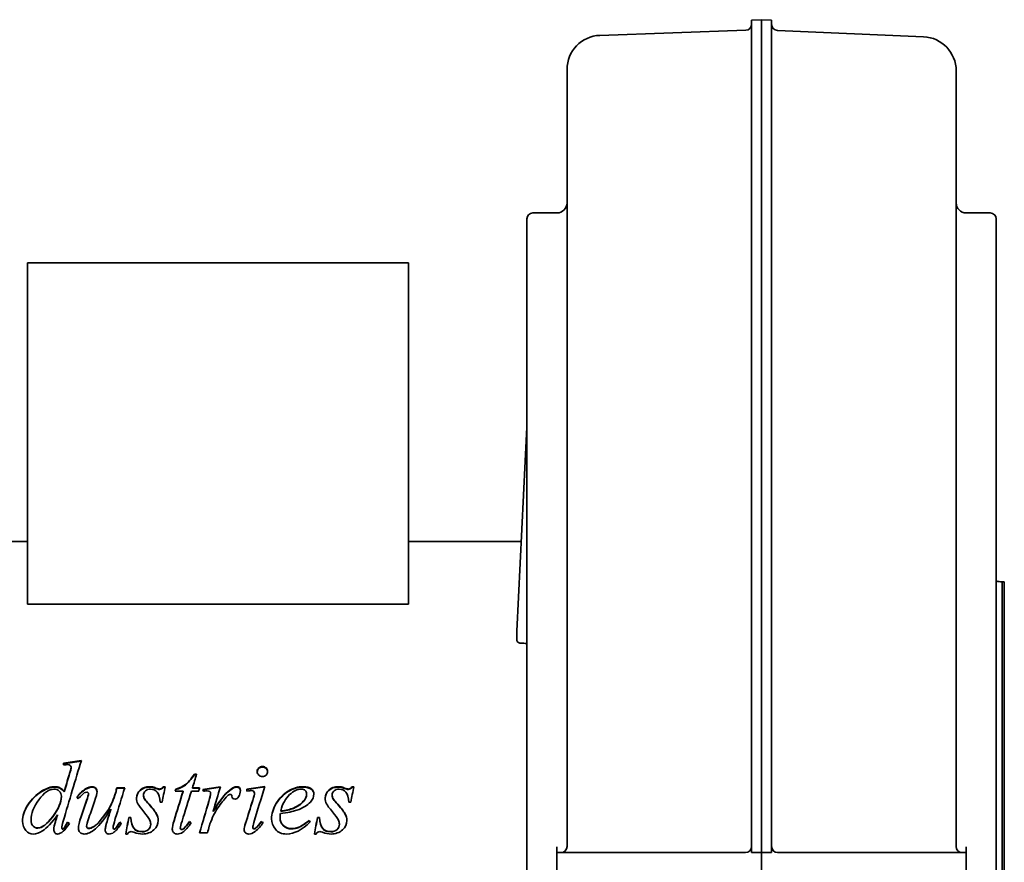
# Model space of a CAD drawing. Header units: millimetres. Extents: x 433 to 1247, y 119 to 1069.
# Tile 5 of 5: x 742 to 1233, y 649 to 1069. Entities that reach past the tile are written whole.
import ezdxf

# ---------------------------------------------------------------- set-up
doc = ezdxf.new("R2010")
doc.units = ezdxf.units.MM
doc.header["$LTSCALE"] = 4
doc.layers.add('Krawędzie widoczne(ISO)', color=7, linetype='Continuous', lineweight=35, true_color=0x262659)

msp = doc.modelspace()

# ---------------------------------------------------------------- linework, layer by layer
at = {"layer": 'Krawędzie widoczne(ISO)'}
for p, q in [((1107, 1069), (1112, 1069.18)), ((1107, 1069), (1107, 1068.64)), ((1107, 1068.64), (1107, 933.85)), ((1112, 1069.18), (1112, 1068.81)), ((1117, 1069), (1112, 1069.18)), ((1112, 1068.81), (1112, 933.96)), ((1117, 1068.64), (1117, 1069)), ((1117, 933.85), (1117, 1068.64)), ((1031.4, 1061.36), (1104.1, 1063.9)), ((1192.74, 1060.65), (1119.87, 1063.84)), ((1015, 1044.04), (1015, 1044.38)), ((1015, 917.29), (1015, 1044.04)), ((1209, 1043.67), (1209, 1043.34)), ((1209, 1043.34), (1209, 916.82)), ((1010, 972.82), (998, 972.82)), ((1226, 972.82), (1214, 972.82)), ((995, 969.82), (995, 366.17)), ((1229, 969.82), (1229, 366.17)), ((746, 947.92), (746, 777.68)), ((936, 947.92), (746, 947.92)), ((936, 947.92), (936, 777.68)), ((1107, 933.85), (1107, 653.82)), ((1112, 933.96), (1112, 653.82)), ((1117, 653.82), (1117, 933.85)), ((1015, 656.82), (1015, 917.29)), ((1209, 916.82), (1209, 656.82)), ((995, 866.05), (989.97, 764.29)), ((433, 808.89), (746, 808.89)), ((936, 808.89), (992.17, 808.89)), ((1231.9, 508.82), (1231.9, 788.82)), ((1232, 788.72), (1231.9, 788.82)), ((1232, 508.82), (1232, 788.82)), ((1232, 788.82), (1233, 788.82)), ((1233, 788.82), (1233, 508.82)), ((746, 777.68), (936, 777.68)), ((764.03, 698.45), (764.03, 697.56)), ((767.77, 696.14), (767.77, 696.44)), ((829.22, 692.93), (830.37, 692.93)), ((829.22, 692.66), (829.22, 692.93)), ((829.22, 692.66), (830.28, 692.66)), ((753.27, 684.35), (753.27, 684.57)), ((764.34, 684.1), (764.34, 684.32)), ((775.04, 685.4), (775.04, 685.63)), ((776.44, 683.01), (776.44, 683.23)), ((790.02, 683.82), (790.02, 684.04)), ((790.62, 686.13), (794.54, 686.13)), ((790.62, 685.89), (790.62, 686.13)), ((790.62, 685.89), (794.46, 685.89)), ((803.89, 682.32), (803.89, 682.53)), ((808.41, 686.36), (808.41, 686.6)), ((813.72, 686.71), (814.7, 686.71)), ((813.72, 686.47), (813.72, 686.71)), ((813.72, 686.47), (814.65, 686.47)), ((823.62, 684.51), (819.67, 684.51)), ((819.93, 685.29), (819.93, 685.52)), ((823.62, 684.29), (823.62, 684.51)), ((831.42, 684.51), (827.76, 684.51)), ((828.28, 686.13), (831.85, 686.13)), ((828.28, 685.89), (828.28, 686.13)), ((828.28, 685.89), (831.79, 685.89)), ((837.29, 683.24), (837.29, 683.45)), ((855.33, 685.46), (855.33, 684.48)), ((859.19, 683.29), (859.19, 683.51)), ((885.15, 682.88), (885.15, 683.09)), ((897.94, 682.32), (897.94, 682.53)), ((902.45, 686.36), (902.45, 686.6)), ((907.77, 686.71), (908.74, 686.71)), ((907.77, 686.47), (907.77, 686.71)), ((907.77, 686.47), (908.7, 686.47)), ((762.94, 681.68), (762.94, 681.89)), ((805.89, 678.62), (805.89, 678.8)), ((813.12, 678.97), (812.18, 678.97)), ((858.36, 679.82), (858.36, 680.01)), ((899.94, 678.62), (899.94, 678.8)), ((907.17, 678.97), (906.23, 678.97)), ((760.97, 672.45), (760.97, 672.6)), ((787.59, 675.34), (787.59, 675.51)), ((838.6, 674.25), (838.6, 674.41)), ((872.26, 674.45), (872.26, 674.61)), ((747.81, 669.95), (747.81, 670.08)), ((766.03, 668.82), (766.03, 668.95)), ((792.02, 668.96), (792.02, 669.09)), ((796.57, 671.41), (797.51, 671.41)), ((796.57, 671.27), (796.57, 671.41)), ((796.57, 671.27), (797.51, 671.27)), ((797.51, 671.27), (797.51, 671.41)), ((807.46, 667.95), (807.46, 668.07)), ((826.82, 669.25), (826.82, 669.37)), ((862.59, 669.25), (862.59, 669.37)), ((871.94, 671.1), (871.94, 671.24)), ((886.47, 669.72), (886.47, 669.86)), ((890.62, 671.41), (891.56, 671.41)), ((890.62, 671.27), (890.62, 671.41)), ((890.62, 671.27), (891.56, 671.27)), ((891.56, 671.27), (891.56, 671.41)), ((901.51, 667.95), (901.51, 668.07)), ((763.11, 666.14), (763.11, 666.25)), ((764.08, 665.8), (764.08, 665.91)), ((775.49, 666.93), (775.49, 667.05)), ((788.76, 666.31), (788.76, 666.42)), ((795.94, 663.09), (794.99, 663.09)), ((822.22, 666.11), (822.22, 666.22)), ((824.36, 666.11), (824.36, 666.22)), ((835.8, 663.69), (831.85, 663.69)), ((858.33, 666.51), (858.33, 666.62)), ((859.93, 666), (859.93, 666.11)), ((889.99, 663.09), (889.04, 663.09)), ((1010, 656.75), (1010, 653.82)), ((1010, 653.82), (1031.23, 653.82)), ((1010, 643.82), (1010, 653.82)), ((1104, 653.82), (1031.23, 653.82)), ((1112, 653.82), (1107, 653.82)), ((1112, 653.82), (1117, 653.82)), ((1112, 653.82), (1112, 643.82)), ((1192.77, 653.82), (1120, 653.82)), ((1192.77, 653.82), (1214, 653.82)), ((1214, 653.82), (1214, 656.75)), ((1214, 653.82), (1214, 643.82))]:
    msp.add_line(p, q, dxfattribs=at)
for centre, radius, start, end in [((1104, 1066.9), 3, 272, 0), ((1120, 1066.83), 3, 180, 267.5), ((1032, 1044.38), 17, 92, 180), ((1192, 1043.67), 17, 0, 87.5), ((1010, 977.82), 5, 270, 0), ((1214, 977.82), 5, 180, 270), ((998, 969.82), 3, 90, 180), ((1226, 969.82), 3, 0, 90), ((1232, 798.82), 10, 252.5424, 269.427), ((1012, 656.82), 3, 270, 0), ((1104, 656.82), 3, 270, 0), ((1120, 656.82), 3, 180, 270), ((1212, 656.82), 3, 180, 270)]:
    msp.add_arc(centre, radius, start, end, dxfattribs=at)
for centre, major_axis, ratio, start_param, end_param in [((984.38, 648.89), (-3.95, -160), 0.024678, 2.337007, 2.376601), ((927.2, 648.89), (1829.92, -113.22), 0.061779, 1.537561, 1.539311)]:
    msp.add_ellipse(centre, major_axis=major_axis, ratio=ratio, start_param=start_param, end_param=end_param, dxfattribs=at)
for points in [[(989.97, 764.29), (989.97, 764.27), (989.97, 764.26), (989.97, 764.24)], [(772.89, 699.81), (769.88, 689.98), (766.87, 679.83), (763.85, 669.54)], [(764.03, 698.45), (766.98, 698.91), (769.94, 699.36), (772.89, 699.81)], [(764.03, 698.14), (766.95, 698.59), (769.87, 699.03), (772.79, 699.48)], [(766, 697.72), (765.6, 697.72), (764.94, 697.66), (764.03, 697.56)], [(767.37, 697.31), (767.03, 697.58), (766.57, 697.72), (766, 697.72)], [(767.77, 696.44), (767.77, 696.78), (767.64, 697.07), (767.37, 697.31)], [(764.34, 684.32), (765.16, 687.1), (765.98, 689.86), (766.8, 692.6)], [(764.34, 684.1), (765.16, 686.86), (765.98, 689.6), (766.8, 692.33)], [(766.8, 692.6), (767.07, 693.52), (767.29, 694.25), (767.46, 694.8)], [(766.8, 692.33), (767.07, 693.24), (767.29, 693.97), (767.46, 694.51)], [(767.46, 694.8), (767.67, 695.45), (767.77, 696), (767.77, 696.44)], [(767.46, 694.51), (767.67, 695.16), (767.77, 695.71), (767.77, 696.14)], [(830.37, 692.93), (829.67, 690.68), (828.97, 688.41), (828.28, 686.13)], [(753.27, 684.57), (755.56, 686), (757.67, 686.71), (759.59, 686.71)], [(753.27, 684.35), (755.56, 685.77), (757.67, 686.47), (759.59, 686.47)], [(770.57, 681.33), (771.99, 683.29), (773.47, 684.72), (775.04, 685.63)], [(770.67, 681.26), (772.05, 683.14), (773.51, 684.51), (775.04, 685.4)], [(775.04, 685.63), (776.24, 686.35), (777.34, 686.71), (778.35, 686.71)], [(775.04, 685.4), (776.24, 686.12), (777.34, 686.47), (778.35, 686.47)], [(775.46, 679.73), (776.11, 681.6), (776.44, 682.76), (776.44, 683.23)], [(775.46, 679.54), (776.11, 681.4), (776.44, 682.55), (776.44, 683.01)], [(780.7, 684.21), (780.7, 683.29), (780.3, 681.69), (779.5, 679.36)], [(794.54, 686.13), (792.96, 681.07), (791.39, 675.95), (789.82, 670.79)], [(790.02, 684.04), (790.22, 684.74), (790.42, 685.43), (790.62, 686.13)], [(790.02, 683.82), (790.22, 684.51), (790.42, 685.2), (790.62, 685.89)], [(806.89, 686.71), (807.44, 686.71), (807.95, 686.67), (808.41, 686.6)], [(806.89, 686.47), (807.44, 686.47), (807.95, 686.44), (808.41, 686.36)], [(811.87, 685.54), (812.61, 685.54), (813.23, 685.93), (813.72, 686.71)], [(811.87, 685.31), (812.61, 685.31), (813.23, 685.7), (813.72, 686.47)], [(814.7, 686.71), (814.17, 684.15), (813.65, 681.56), (813.12, 678.97)], [(819.1, 669.83), (820.61, 674.76), (822.11, 679.66), (823.62, 684.51)], [(819.1, 669.7), (820.61, 674.6), (822.11, 679.47), (823.62, 684.29)], [(819.67, 684.51), (819.76, 684.85), (819.84, 685.18), (819.93, 685.52)], [(819.73, 684.51), (819.8, 684.77), (819.86, 685.03), (819.93, 685.29)], [(827.76, 684.51), (826.2, 679.58), (824.64, 674.59), (823.07, 669.57)], [(831.85, 686.13), (831.71, 685.59), (831.57, 685.05), (831.42, 684.51)], [(833.37, 685.32), (836.31, 685.78), (839.26, 686.25), (842.2, 686.71)], [(833.71, 684.4), (833.6, 684.71), (833.48, 685.01), (833.37, 685.32)], [(833.45, 685.11), (836.34, 685.56), (839.24, 686.01), (842.13, 686.46)], [(835.6, 684.62), (835.26, 684.62), (834.63, 684.55), (833.71, 684.4)], [(836.91, 684.23), (836.57, 684.49), (836.13, 684.62), (835.6, 684.62)], [(836.46, 679.56), (837.01, 681.39), (837.29, 682.69), (837.29, 683.45)], [(836.46, 679.37), (837.01, 681.19), (837.29, 682.48), (837.29, 683.24)], [(837.29, 683.45), (837.29, 683.77), (837.16, 684.03), (836.91, 684.23)], [(842.2, 686.71), (841, 682.65), (839.8, 678.54), (838.6, 674.41)], [(838.6, 674.41), (841.65, 679.49), (844.41, 683.01), (846.87, 685.01)], [(838.6, 674.25), (841.65, 679.3), (844.41, 682.8), (846.87, 684.79)], [(846.41, 682.67), (845.95, 682.43), (845.27, 681.77), (844.38, 680.68)], [(847.24, 682.87), (846.93, 682.87), (846.66, 682.8), (846.41, 682.67)], [(846.87, 685.01), (848.28, 686.15), (849.42, 686.71), (850.3, 686.71)], [(846.87, 684.79), (848.28, 685.91), (849.42, 686.47), (850.3, 686.47)], [(847.72, 682.67), (847.59, 682.8), (847.43, 682.87), (847.24, 682.87)], [(847.95, 682.03), (847.91, 682.34), (847.84, 682.56), (847.72, 682.67)], [(852.16, 684.79), (852.16, 683.7), (851.86, 682.64), (851.27, 681.64)], [(855.33, 685.46), (858.33, 685.92), (861.33, 686.39), (864.34, 686.85)], [(855.33, 685.23), (858.31, 685.69), (861.28, 686.14), (864.26, 686.6)], [(857.67, 684.76), (857.29, 684.76), (856.51, 684.67), (855.33, 684.48)], [(858.36, 680.01), (858.91, 681.86), (859.19, 683.02), (859.19, 683.51)], [(858.36, 679.82), (858.91, 681.66), (859.19, 682.81), (859.19, 683.29)], [(864.34, 686.85), (862.52, 680.91), (860.7, 674.9), (858.88, 668.83)], [(888.81, 683.06), (888.81, 681.66), (888.23, 680.33), (887.07, 679.06)], [(900.94, 686.71), (901.49, 686.71), (902, 686.67), (902.45, 686.6)], [(900.94, 686.47), (901.49, 686.47), (902, 686.44), (902.45, 686.36)], [(905.91, 685.54), (906.66, 685.54), (907.28, 685.93), (907.77, 686.71)], [(905.91, 685.31), (906.66, 685.31), (907.28, 685.7), (907.77, 686.47)], [(908.74, 686.71), (908.22, 684.15), (907.7, 681.56), (907.17, 678.97)], [(771.38, 680.77), (771.11, 680.95), (770.84, 681.14), (770.57, 681.33)], [(772.78, 671.87), (773.67, 674.5), (774.57, 677.12), (775.46, 679.73)], [(772.78, 671.72), (773.67, 674.34), (774.57, 676.94), (775.46, 679.54)], [(779.5, 679.36), (778.55, 676.67), (777.61, 673.96), (776.67, 671.24)], [(831.85, 663.69), (833.39, 669.01), (834.92, 674.31), (836.46, 679.56)], [(831.88, 663.69), (833.41, 668.95), (834.93, 674.18), (836.46, 679.37)], [(844.38, 680.68), (842.95, 679.04), (841.39, 676.89), (839.72, 674.24)], [(851.27, 681.64), (850.87, 680.87), (850.28, 680.49), (849.5, 680.49)], [(854.76, 668.47), (855.96, 672.33), (857.16, 676.19), (858.36, 680.01)], [(854.76, 668.34), (855.96, 672.19), (857.16, 676.02), (858.36, 679.82)], [(887.07, 679.06), (885.54, 677.39), (883.3, 676.04), (880.35, 675)], [(760.97, 672.6), (758.22, 668.77), (755.71, 666.11), (753.45, 664.63)], [(759.97, 669.37), (760.3, 670.45), (760.63, 671.53), (760.97, 672.6)], [(785.16, 667.42), (785.44, 668.59), (786.25, 671.3), (787.59, 675.51)], [(785.16, 667.3), (785.44, 668.47), (786.25, 671.16), (787.59, 675.34)], [(839.72, 674.24), (838.99, 673.11), (838.37, 671.84), (837.86, 670.42)], [(872.09, 673.37), (871.99, 672.52), (871.94, 671.81), (871.94, 671.24)], [(880.35, 675), (878.39, 674.31), (875.63, 673.76), (872.09, 673.37)], [(872.26, 674.61), (874.87, 674.89), (876.99, 675.38), (878.63, 676.07)], [(872.26, 674.45), (874.87, 674.73), (876.99, 675.21), (878.63, 675.9)], [(759.19, 665.45), (759.19, 666.42), (759.45, 667.73), (759.97, 669.37)], [(759.19, 665.4), (759.2, 666.36), (759.46, 667.64), (759.97, 669.25)], [(759.97, 669.25), (760.3, 670.32), (760.63, 671.39), (760.97, 672.45)], [(763.85, 669.54), (763.36, 667.86), (763.11, 666.76), (763.11, 666.25)], [(764.08, 665.91), (764.46, 666.29), (765.11, 667.3), (766.03, 668.95)], [(764.08, 665.8), (764.46, 666.18), (765.11, 667.19), (766.03, 668.82)], [(766.03, 668.95), (766.32, 668.77), (766.62, 668.59), (766.91, 668.41)], [(766.03, 668.82), (766.31, 668.65), (766.58, 668.49), (766.86, 668.32)], [(771.4, 665.97), (771.4, 667.25), (771.86, 669.23), (772.78, 671.87)], [(771.4, 665.92), (771.42, 667.2), (771.88, 669.14), (772.78, 671.72)], [(776.67, 671.24), (775.88, 669.04), (775.49, 667.63), (775.49, 667.05)], [(789.82, 670.79), (789.11, 668.49), (788.76, 667.03), (788.76, 666.42)], [(792.79, 668.49), (791.61, 666.41), (790.39, 664.9), (789.13, 663.97)], [(792.02, 669.09), (792.28, 668.89), (792.54, 668.69), (792.79, 668.49)], [(792.02, 668.96), (792.26, 668.78), (792.5, 668.59), (792.74, 668.41)], [(794.99, 663.09), (795.52, 665.87), (796.04, 668.65), (796.57, 671.41)], [(795.01, 663.09), (795.53, 665.83), (796.05, 668.55), (796.57, 671.27)], [(807.46, 668.07), (807.46, 668.75), (807.33, 669.37), (807.06, 669.94)], [(818.21, 665.6), (818.21, 666.53), (818.51, 667.94), (819.1, 669.83)], [(818.21, 665.55), (818.23, 666.47), (818.52, 667.85), (819.1, 669.7)], [(823.07, 669.57), (822.5, 667.85), (822.22, 666.73), (822.22, 666.22)], [(827.68, 668.75), (826.19, 666.48), (824.77, 664.89), (823.42, 664)], [(824.36, 666.22), (824.72, 666.56), (825.54, 667.62), (826.82, 669.37)], [(824.36, 666.11), (824.72, 666.45), (825.54, 667.5), (826.82, 669.25)], [(826.82, 669.37), (827.11, 669.17), (827.39, 668.96), (827.68, 668.75)], [(826.82, 669.25), (827.09, 669.05), (827.36, 668.86), (827.62, 668.67)], [(837.86, 670.42), (837.13, 668.5), (836.72, 667.33), (836.63, 666.93)], [(854.07, 665.28), (854.07, 665.93), (854.3, 666.99), (854.76, 668.47)], [(854.07, 665.23), (854.08, 665.88), (854.31, 666.92), (854.76, 668.34)], [(858.88, 668.83), (858.51, 667.6), (858.33, 666.87), (858.33, 666.62)], [(863.51, 668.81), (862.38, 667.03), (861.07, 665.56), (859.56, 664.4)], [(859.93, 666.11), (860.81, 666.87), (861.7, 667.96), (862.59, 669.37)], [(859.93, 666), (860.81, 666.75), (861.7, 667.84), (862.59, 669.25)], [(862.59, 669.37), (862.9, 669.18), (863.2, 669), (863.51, 668.81)], [(862.59, 669.25), (862.88, 669.07), (863.16, 668.89), (863.45, 668.72)], [(886.98, 669.12), (882.9, 665.11), (879.02, 663.09), (875.32, 663.09)], [(886.47, 669.86), (886.64, 669.61), (886.81, 669.36), (886.98, 669.12)], [(886.47, 669.72), (886.62, 669.51), (886.78, 669.29), (886.93, 669.07)], [(889.04, 663.09), (889.57, 665.87), (890.09, 668.65), (890.62, 671.41)], [(889.06, 663.09), (889.58, 665.83), (890.1, 668.55), (890.62, 671.27)], [(901.51, 668.07), (901.51, 668.75), (901.38, 669.37), (901.11, 669.94)], [(753.45, 664.63), (751.88, 663.6), (750.39, 663.09), (748.96, 663.09)], [(763.54, 665.62), (763.69, 665.62), (763.87, 665.72), (764.08, 665.91)], [(763.54, 665.52), (763.69, 665.52), (763.87, 665.61), (764.08, 665.8)], [(784.81, 665.11), (784.81, 665.7), (784.93, 666.47), (785.16, 667.42)], [(784.82, 665.07), (784.82, 665.64), (784.94, 666.39), (785.16, 667.3)], [(789.13, 663.97), (788.31, 663.39), (787.51, 663.09), (786.73, 663.09)], [(797.71, 664.29), (796.93, 664.29), (796.34, 663.89), (795.94, 663.09)], [(799.03, 663.97), (798.45, 664.18), (798.02, 664.29), (797.71, 664.29)], [(803.32, 663.09), (802.08, 663.09), (800.65, 663.39), (799.03, 663.97)], [(823.42, 664), (822.52, 663.4), (821.61, 663.09), (820.67, 663.09)], [(822.85, 665.37), (823.23, 665.37), (823.73, 665.65), (824.36, 666.22)], [(822.85, 665.27), (823.23, 665.27), (823.73, 665.55), (824.36, 666.11)], [(836.63, 666.93), (836.35, 665.85), (836.08, 664.77), (835.8, 663.69)], [(859.56, 664.4), (858.46, 663.53), (857.39, 663.09), (856.36, 663.09)], [(859.08, 665.74), (859.3, 665.74), (859.59, 665.86), (859.93, 666.11)], [(859.08, 665.63), (859.3, 665.63), (859.59, 665.76), (859.93, 666)], [(891.76, 664.29), (890.98, 664.29), (890.39, 663.89), (889.99, 663.09)], [(893.07, 663.97), (892.5, 664.18), (892.06, 664.29), (891.76, 664.29)], [(897.36, 663.09), (896.12, 663.09), (894.7, 663.39), (893.07, 663.97)]]:
    msp.add_open_spline(points, degree=3, dxfattribs=at)
for points, knots in [([(989.97, 759.76), (989.97, 759.58), (990.02, 759.39), (990.22, 759.03), (990.38, 758.87), (990.73, 758.61), (990.96, 758.5), (991.4, 758.36), (991.6, 758.33), (991.8, 758.32)], [0.9044952, 0.9044952, 0.9044952, 0.9044952, 0.9798387, 0.9798387, 1.0551823, 1.0551823, 1.1305394, 1.1305394, 1.1886748, 1.1886748, 1.1886748, 1.1886748]), ([(819.93, 685.52), (821.84, 686.02), (823.45, 686.77), (824.76, 687.77), (826.08, 688.76), (827.56, 690.49), (829.22, 692.93)], [0, 0, 0, 0, 1, 1, 1, 2, 2, 2, 2]), ([(819.93, 685.29), (821.84, 685.78), (823.45, 686.53), (824.76, 687.52), (826.08, 688.52), (827.56, 690.23), (829.22, 692.66)], [0, 0, 0, 0, 1, 1, 1, 2, 2, 2, 2]), ([(860.56, 694.28), (860.56, 694.97), (860.81, 695.55), (861.31, 696.03), (861.8, 696.5), (862.42, 696.74), (863.16, 696.74)], [0, 0, 0, 0, 1, 1, 1, 2, 2, 2, 2]), ([(863.16, 691.77), (862.44, 691.77), (861.83, 692.02), (861.32, 692.5), (860.82, 692.99), (860.56, 693.58), (860.56, 694.28)], [0, 0, 0, 0, 1, 1, 1, 2, 2, 2, 2]), ([(860.57, 694.13), (860.6, 694.76), (860.84, 695.29), (861.31, 695.73), (861.8, 696.2), (862.42, 696.44), (863.16, 696.44)], [0.069346, 0.069346, 0.069346, 0.069346, 1, 1, 1, 2, 2, 2, 2]), ([(863.16, 696.74), (863.89, 696.74), (864.5, 696.5), (864.99, 696.03), (865.49, 695.55), (865.74, 694.97), (865.74, 694.28)], [0, 0, 0, 0, 1, 1, 1, 2, 2, 2, 2]), ([(863.16, 696.44), (863.89, 696.44), (864.5, 696.2), (864.99, 695.73), (865.46, 695.29), (865.7, 694.76), (865.73, 694.13)], [0, 0, 0, 0, 1, 1, 1, 1.930654, 1.930654, 1.930654, 1.930654]), ([(865.74, 694.28), (865.74, 693.58), (865.49, 692.99), (864.98, 692.5), (864.48, 692.02), (863.87, 691.77), (863.16, 691.77)], [0, 0, 0, 0, 1, 1, 1, 2, 2, 2, 2]), ([(743.58, 669.52), (743.58, 672.07), (744.47, 674.78), (746.24, 677.64), (748.01, 680.5), (750.36, 682.8), (753.27, 684.57)], [0, 0, 0, 0, 1, 1, 1, 2, 2, 2, 2]), ([(743.58, 669.45), (743.6, 671.97), (744.48, 674.64), (746.24, 677.46), (748.01, 680.3), (750.36, 682.59), (753.27, 684.35)], [0.008504, 0.008504, 0.008504, 0.008504, 1, 1, 1, 2, 2, 2, 2]), ([(759.19, 685.46), (756.79, 685.46), (754.29, 683.73), (751.7, 680.22), (749.11, 676.72), (747.81, 673.33), (747.81, 670.08)], [0, 0, 0, 0, 1, 1, 1, 2, 2, 2, 2]), ([(762.94, 681.89), (762.94, 682.97), (762.59, 683.83), (761.88, 684.48), (761.18, 685.14), (760.28, 685.46), (759.19, 685.46)], [0, 0, 0, 0, 1, 1, 1, 2, 2, 2, 2]), ([(759.59, 686.71), (760.6, 686.71), (761.47, 686.53), (762.2, 686.16), (762.92, 685.78), (763.64, 685.17), (764.34, 684.32)], [0, 0, 0, 0, 1, 1, 1, 2, 2, 2, 2]), ([(759.59, 686.47), (760.6, 686.47), (761.47, 686.29), (762.2, 685.92), (762.92, 685.55), (763.64, 684.95), (764.34, 684.1)], [0, 0, 0, 0, 1, 1, 1, 2, 2, 2, 2]), ([(775.61, 683.95), (775.17, 683.95), (774.74, 683.83), (774.31, 683.58), (773.88, 683.33), (772.9, 682.39), (771.38, 680.77)], [0, 0, 0, 0, 1, 1, 1, 2, 2, 2, 2]), ([(776.44, 683.23), (776.44, 683.42), (776.35, 683.58), (776.18, 683.73), (776.01, 683.88), (775.82, 683.95), (775.61, 683.95)], [0, 0, 0, 0, 1, 1, 1, 2, 2, 2, 2]), ([(776.72, 665.97), (777.31, 665.97), (778.09, 666.25), (779.04, 666.8), (779.99, 667.36), (781.26, 668.62), (782.84, 670.56), (784.42, 672.51), (785.73, 674.33), (786.76, 676.02), (787.79, 677.71), (788.88, 680.39), (790.02, 684.04)], [0, 0, 0, 0, 1, 1, 1, 2, 2, 2, 3, 3, 3, 4, 4, 4, 4]), ([(776.72, 665.86), (777.31, 665.86), (778.09, 666.14), (779.04, 666.69), (779.99, 667.25), (781.26, 668.5), (782.84, 670.43), (784.42, 672.36), (785.73, 674.17), (786.76, 675.85), (787.79, 677.53), (788.88, 680.2), (790.02, 683.82)], [0, 0, 0, 0, 1, 1, 1, 2, 2, 2, 3, 3, 3, 4, 4, 4, 4]), ([(778.35, 686.71), (779.04, 686.71), (779.6, 686.48), (780.04, 686), (780.48, 685.53), (780.7, 684.93), (780.7, 684.21)], [0, 0, 0, 0, 1, 1, 1, 2, 2, 2, 2]), ([(778.35, 686.47), (779.04, 686.47), (779.6, 686.24), (780.04, 685.77), (780.46, 685.32), (780.67, 684.77), (780.7, 684.1)], [0, 0, 0, 0, 1, 1, 1, 1.947746, 1.947746, 1.947746, 1.947746]), ([(800.4, 680.91), (800.4, 682.53), (801, 683.9), (802.21, 685.03), (803.43, 686.15), (804.98, 686.71), (806.89, 686.71)], [0, 0, 0, 0, 1, 1, 1, 2, 2, 2, 2]), ([(800.4, 680.81), (800.43, 682.38), (801.03, 683.71), (802.21, 684.8), (803.43, 685.92), (804.98, 686.47), (806.89, 686.47)], [0.021526, 0.021526, 0.021526, 0.021526, 1, 1, 1, 2, 2, 2, 2]), ([(807.38, 685.46), (806.31, 685.46), (805.46, 685.18), (804.83, 684.61), (804.2, 684.04), (803.89, 683.35), (803.89, 682.53)], [0, 0, 0, 0, 1, 1, 1, 2, 2, 2, 2]), ([(803.89, 682.53), (803.89, 681.97), (804.01, 681.44), (804.26, 680.94), (804.51, 680.43), (805.05, 679.72), (805.89, 678.8)], [0, 0, 0, 0, 1, 1, 1, 2, 2, 2, 2]), ([(803.89, 682.32), (803.89, 681.76), (804.01, 681.24), (804.26, 680.73), (804.51, 680.23), (805.05, 679.53), (805.89, 678.62)], [0, 0, 0, 0, 1, 1, 1, 2, 2, 2, 2]), ([(812.18, 678.97), (812.08, 681.24), (811.59, 682.88), (810.71, 683.91), (809.82, 684.95), (808.71, 685.46), (807.38, 685.46)], [0, 0, 0, 0, 1, 1, 1, 2, 2, 2, 2]), ([(808.41, 686.6), (808.63, 686.54), (809.19, 686.35), (810.08, 686.03), (810.96, 685.71), (811.56, 685.54), (811.87, 685.54)], [0, 0, 0, 0, 1, 1, 1, 2, 2, 2, 2]), ([(808.41, 686.36), (808.63, 686.31), (809.19, 686.12), (810.08, 685.8), (810.96, 685.48), (811.56, 685.31), (811.87, 685.31)], [0, 0, 0, 0, 1, 1, 1, 2, 2, 2, 2]), ([(850.3, 686.71), (850.87, 686.71), (851.32, 686.55), (851.66, 686.22), (851.99, 685.9), (852.16, 685.42), (852.16, 684.79)], [0, 0, 0, 0, 1, 1, 1, 2, 2, 2, 2]), ([(850.3, 686.47), (850.87, 686.47), (851.32, 686.31), (851.66, 685.99), (851.97, 685.69), (852.14, 685.24), (852.15, 684.66)], [0, 0, 0, 0, 1, 1, 1, 1.948123, 1.948123, 1.948123, 1.948123]), ([(859.19, 683.51), (859.19, 683.88), (859.06, 684.18), (858.79, 684.41), (858.52, 684.65), (858.15, 684.76), (857.67, 684.76)], [0, 0, 0, 0, 1, 1, 1, 2, 2, 2, 2]), ([(867.71, 670.65), (867.71, 673.2), (868.5, 675.79), (870.08, 678.42), (871.67, 681.06), (873.65, 683.09), (876.05, 684.54), (878.44, 685.99), (880.9, 686.71), (883.44, 686.71)], [0, 0, 0, 0, 1, 1, 1, 2, 2, 2, 3, 3, 3, 3]), ([(867.71, 670.59), (867.73, 673.1), (868.52, 675.65), (870.08, 678.24), (871.67, 680.86), (873.65, 682.88), (876.05, 684.32), (878.44, 685.76), (880.9, 686.47), (883.44, 686.47)], [0.009784, 0.009784, 0.009784, 0.009784, 1, 1, 1, 2, 2, 2, 3, 3, 3, 3]), ([(882.47, 685.46), (880.66, 685.46), (878.74, 684.55), (876.72, 682.73), (874.7, 680.9), (873.21, 678.2), (872.26, 674.61)], [0, 0, 0, 0, 1, 1, 1, 2, 2, 2, 2]), ([(878.63, 676.07), (880.81, 677.01), (882.44, 678.13), (883.52, 679.42), (884.61, 680.71), (885.15, 681.93), (885.15, 683.09)], [0, 0, 0, 0, 1, 1, 1, 2, 2, 2, 2]), ([(878.63, 675.9), (880.81, 676.84), (882.44, 677.95), (883.52, 679.23), (884.61, 680.51), (885.15, 681.73), (885.15, 682.88)], [0, 0, 0, 0, 1, 1, 1, 2, 2, 2, 2]), ([(885.15, 683.09), (885.15, 683.8), (884.92, 684.37), (884.45, 684.81), (883.99, 685.24), (883.32, 685.46), (882.47, 685.46)], [0, 0, 0, 0, 1, 1, 1, 2, 2, 2, 2]), ([(883.44, 686.71), (885.27, 686.71), (886.62, 686.35), (887.5, 685.63), (888.38, 684.9), (888.81, 684.05), (888.81, 683.06)], [0, 0, 0, 0, 1, 1, 1, 2, 2, 2, 2]), ([(883.44, 686.47), (885.27, 686.47), (886.62, 686.12), (887.5, 685.4), (888.35, 684.7), (888.79, 683.88), (888.81, 682.94)], [0, 0, 0, 0, 1, 1, 1, 1.967459, 1.967459, 1.967459, 1.967459]), ([(894.45, 680.91), (894.45, 682.53), (895.05, 683.9), (896.26, 685.03), (897.47, 686.15), (899.03, 686.71), (900.94, 686.71)], [0, 0, 0, 0, 1, 1, 1, 2, 2, 2, 2]), ([(894.45, 680.81), (894.47, 682.38), (895.08, 683.71), (896.26, 684.8), (897.47, 685.92), (899.03, 686.47), (900.94, 686.47)], [0.021526, 0.021526, 0.021526, 0.021526, 1, 1, 1, 2, 2, 2, 2]), ([(901.42, 685.46), (900.36, 685.46), (899.51, 685.18), (898.88, 684.61), (898.25, 684.04), (897.94, 683.35), (897.94, 682.53)], [0, 0, 0, 0, 1, 1, 1, 2, 2, 2, 2]), ([(897.94, 682.53), (897.94, 681.97), (898.06, 681.44), (898.31, 680.94), (898.56, 680.43), (899.1, 679.72), (899.94, 678.8)], [0, 0, 0, 0, 1, 1, 1, 2, 2, 2, 2]), ([(897.94, 682.32), (897.94, 681.76), (898.06, 681.24), (898.31, 680.73), (898.56, 680.23), (899.1, 679.53), (899.94, 678.62)], [0, 0, 0, 0, 1, 1, 1, 2, 2, 2, 2]), ([(906.23, 678.97), (906.13, 681.24), (905.64, 682.88), (904.76, 683.91), (903.87, 684.95), (902.76, 685.46), (901.42, 685.46)], [0, 0, 0, 0, 1, 1, 1, 2, 2, 2, 2]), ([(902.45, 686.6), (902.68, 686.54), (903.24, 686.35), (904.13, 686.03), (905.01, 685.71), (905.61, 685.54), (905.91, 685.54)], [0, 0, 0, 0, 1, 1, 1, 2, 2, 2, 2]), ([(902.45, 686.36), (902.68, 686.31), (903.24, 686.12), (904.13, 685.8), (905.01, 685.48), (905.61, 685.31), (905.91, 685.31)], [0, 0, 0, 0, 1, 1, 1, 2, 2, 2, 2]), ([(751.19, 666.14), (753.28, 666.14), (755.77, 668.07), (758.64, 671.89), (761.51, 675.72), (762.94, 679.05), (762.94, 681.89)], [0, 0, 0, 0, 1, 1, 1, 2, 2, 2, 2]), ([(751.19, 666.03), (753.28, 666.03), (755.77, 667.95), (758.64, 671.75), (761.51, 675.56), (762.94, 678.86), (762.94, 681.68)], [0, 0, 0, 0, 1, 1, 1, 2, 2, 2, 2]), ([(807.06, 669.94), (806.57, 670.96), (805.55, 672.37), (804.02, 674.17), (802.48, 675.97), (801.5, 677.31), (801.06, 678.21), (800.62, 679.11), (800.4, 680.01), (800.4, 680.91)], [0, 0, 0, 0, 1, 1, 1, 2, 2, 2, 3, 3, 3, 3]), ([(805.89, 678.8), (808.14, 676.41), (809.59, 674.59), (810.24, 673.37), (810.88, 672.14), (811.21, 670.98), (811.21, 669.88)], [0, 0, 0, 0, 1, 1, 1, 2, 2, 2, 2]), ([(805.89, 678.62), (808.14, 676.23), (809.59, 674.43), (810.24, 673.21), (810.87, 672.02), (811.2, 670.89), (811.21, 669.82)], [0, 0, 0, 0, 1, 1, 1, 1.980657, 1.980657, 1.980657, 1.980657]), ([(849.5, 680.49), (849.1, 680.49), (848.76, 680.61), (848.48, 680.87), (848.2, 681.12), (848.03, 681.5), (847.95, 682.03)], [0, 0, 0, 0, 1, 1, 1, 2, 2, 2, 2]), ([(901.11, 669.94), (900.61, 670.96), (899.6, 672.37), (898.06, 674.17), (896.53, 675.97), (895.54, 677.31), (895.1, 678.21), (894.67, 679.11), (894.45, 680.01), (894.45, 680.91)], [0, 0, 0, 0, 1, 1, 1, 2, 2, 2, 3, 3, 3, 3]), ([(899.94, 678.8), (902.19, 676.41), (903.64, 674.59), (904.28, 673.37), (904.93, 672.14), (905.26, 670.98), (905.26, 669.88)], [0, 0, 0, 0, 1, 1, 1, 2, 2, 2, 2]), ([(899.94, 678.62), (902.19, 676.23), (903.64, 674.43), (904.28, 673.21), (904.92, 672.02), (905.24, 670.89), (905.26, 669.82)], [0, 0, 0, 0, 1, 1, 1, 1.980657, 1.980657, 1.980657, 1.980657]), ([(787.59, 675.51), (784.56, 670.79), (782.02, 667.52), (779.97, 665.75), (777.92, 663.98), (776.04, 663.09), (774.32, 663.09)], [0, 0, 0, 0, 1, 1, 1, 2, 2, 2, 2]), ([(748.96, 663.09), (747.53, 663.09), (746.27, 663.67), (745.2, 664.83), (744.12, 665.99), (743.58, 667.55), (743.58, 669.52)], [0, 0, 0, 0, 1, 1, 1, 2, 2, 2, 2]), ([(747.81, 670.08), (747.81, 668.8), (748.15, 667.82), (748.81, 667.15), (749.48, 666.47), (750.27, 666.14), (751.19, 666.14)], [0, 0, 0, 0, 1, 1, 1, 2, 2, 2, 2]), ([(747.81, 669.95), (747.81, 668.67), (748.15, 667.7), (748.81, 667.03), (749.48, 666.36), (750.27, 666.03), (751.19, 666.03)], [0, 0, 0, 0, 1, 1, 1, 2, 2, 2, 2]), ([(766.91, 668.41), (765.9, 666.72), (764.88, 665.42), (763.85, 664.49), (762.83, 663.56), (761.87, 663.09), (761, 663.09)], [0, 0, 0, 0, 1, 1, 1, 2, 2, 2, 2]), ([(789.25, 665.6), (789.48, 665.6), (789.72, 665.72), (789.99, 665.97), (790.26, 666.21), (790.93, 667.26), (792.02, 669.09)], [0, 0, 0, 0, 1, 1, 1, 2, 2, 2, 2]), ([(789.25, 665.49), (789.48, 665.49), (789.72, 665.61), (789.99, 665.86), (790.26, 666.1), (790.93, 667.14), (792.02, 668.96)], [0, 0, 0, 0, 1, 1, 1, 2, 2, 2, 2]), ([(797.51, 671.41), (797.61, 668.83), (798.15, 666.99), (799.14, 665.91), (800.13, 664.83), (801.48, 664.29), (803.17, 664.29)], [0, 0, 0, 0, 1, 1, 1, 2, 2, 2, 2]), ([(797.51, 671.27), (797.61, 668.7), (798.15, 666.88), (799.14, 665.8), (800.13, 664.73), (801.48, 664.19), (803.17, 664.19)], [0, 0, 0, 0, 1, 1, 1, 2, 2, 2, 2]), ([(803.17, 664.29), (804.49, 664.29), (805.53, 664.65), (806.3, 665.38), (807.08, 666.11), (807.46, 667.01), (807.46, 668.07)], [0, 0, 0, 0, 1, 1, 1, 2, 2, 2, 2]), ([(803.17, 664.19), (804.49, 664.19), (805.53, 664.55), (806.3, 665.28), (807.08, 666.01), (807.46, 666.9), (807.46, 667.95)], [0, 0, 0, 0, 1, 1, 1, 2, 2, 2, 2]), ([(811.21, 669.88), (811.21, 668.11), (810.46, 666.53), (808.98, 665.16), (807.49, 663.78), (805.6, 663.09), (803.32, 663.09)], [0, 0, 0, 0, 1, 1, 1, 2, 2, 2, 2]), ([(875.32, 663.09), (872.8, 663.09), (870.9, 663.88), (869.63, 665.45), (868.35, 667.03), (867.71, 668.76), (867.71, 670.65)], [0, 0, 0, 0, 1, 1, 1, 2, 2, 2, 2]), ([(871.94, 671.24), (871.94, 669.73), (872.5, 668.44), (873.6, 667.37), (874.71, 666.3), (876.05, 665.77), (877.63, 665.77)], [0, 0, 0, 0, 1, 1, 1, 2, 2, 2, 2]), ([(871.94, 671.1), (871.94, 669.6), (872.5, 668.32), (873.6, 667.26), (874.71, 666.19), (876.05, 665.66), (877.63, 665.66)], [0, 0, 0, 0, 1, 1, 1, 2, 2, 2, 2]), ([(877.63, 665.77), (878.89, 665.77), (880.1, 666.02), (881.27, 666.52), (882.43, 667.02), (884.16, 668.14), (886.47, 669.86)], [0, 0, 0, 0, 1, 1, 1, 2, 2, 2, 2]), ([(877.63, 665.66), (878.89, 665.66), (880.1, 665.91), (881.27, 666.41), (882.43, 666.91), (884.16, 668.02), (886.47, 669.72)], [0, 0, 0, 0, 1, 1, 1, 2, 2, 2, 2]), ([(891.56, 671.41), (891.65, 668.83), (892.2, 666.99), (893.19, 665.91), (894.18, 664.83), (895.52, 664.29), (897.22, 664.29)], [0, 0, 0, 0, 1, 1, 1, 2, 2, 2, 2]), ([(891.56, 671.27), (891.65, 668.7), (892.2, 666.88), (893.19, 665.8), (894.18, 664.73), (895.52, 664.19), (897.22, 664.19)], [0, 0, 0, 0, 1, 1, 1, 2, 2, 2, 2]), ([(897.22, 664.29), (898.54, 664.29), (899.58, 664.65), (900.35, 665.38), (901.12, 666.11), (901.51, 667.01), (901.51, 668.07)], [0, 0, 0, 0, 1, 1, 1, 2, 2, 2, 2]), ([(897.22, 664.19), (898.54, 664.19), (899.58, 664.55), (900.35, 665.28), (901.12, 666.01), (901.51, 666.9), (901.51, 667.95)], [0, 0, 0, 0, 1, 1, 1, 2, 2, 2, 2]), ([(905.26, 669.88), (905.26, 668.11), (904.51, 666.53), (903.03, 665.16), (901.54, 663.78), (899.65, 663.09), (897.36, 663.09)], [0, 0, 0, 0, 1, 1, 1, 2, 2, 2, 2]), ([(761, 663.09), (760.52, 663.09), (760.1, 663.3), (759.74, 663.7), (759.38, 664.11), (759.19, 664.7), (759.19, 665.45)], [0, 0, 0, 0, 1, 1, 1, 2, 2, 2, 2]), ([(763.11, 666.25), (763.11, 666.1), (763.16, 665.96), (763.25, 665.82), (763.35, 665.69), (763.45, 665.62), (763.54, 665.62)], [0, 0, 0, 0, 1, 1, 1, 2, 2, 2, 2]), ([(763.11, 666.14), (763.11, 665.99), (763.16, 665.85), (763.25, 665.72), (763.35, 665.59), (763.45, 665.52), (763.54, 665.52)], [0, 0, 0, 0, 1, 1, 1, 2, 2, 2, 2]), ([(774.32, 663.09), (773.5, 663.09), (772.81, 663.36), (772.25, 663.9), (771.69, 664.44), (771.4, 665.13), (771.4, 665.97)], [0, 0, 0, 0, 1, 1, 1, 2, 2, 2, 2]), ([(775.49, 667.05), (775.49, 666.7), (775.6, 666.44), (775.82, 666.25), (776.04, 666.06), (776.34, 665.97), (776.72, 665.97)], [0, 0, 0, 0, 1, 1, 1, 2, 2, 2, 2]), ([(775.49, 666.93), (775.49, 666.59), (775.6, 666.33), (775.82, 666.14), (776.04, 665.95), (776.34, 665.86), (776.72, 665.86)], [0, 0, 0, 0, 1, 1, 1, 2, 2, 2, 2]), ([(786.73, 663.09), (786.16, 663.09), (785.7, 663.28), (785.34, 663.66), (784.99, 664.04), (784.81, 664.52), (784.81, 665.11)], [0, 0, 0, 0, 1, 1, 1, 2, 2, 2, 2]), ([(788.76, 666.42), (788.76, 666.14), (788.8, 665.93), (788.89, 665.8), (788.98, 665.66), (789.09, 665.6), (789.25, 665.6)], [0, 0, 0, 0, 1, 1, 1, 2, 2, 2, 2]), ([(788.76, 666.31), (788.76, 666.03), (788.8, 665.82), (788.89, 665.69), (788.98, 665.56), (789.09, 665.49), (789.25, 665.49)], [0, 0, 0, 0, 1, 1, 1, 2, 2, 2, 2]), ([(820.67, 663.09), (819.95, 663.09), (819.36, 663.32), (818.9, 663.79), (818.44, 664.25), (818.21, 664.86), (818.21, 665.6)], [0, 0, 0, 0, 1, 1, 1, 2, 2, 2, 2]), ([(822.22, 666.22), (822.22, 665.96), (822.28, 665.75), (822.4, 665.6), (822.53, 665.44), (822.67, 665.37), (822.85, 665.37)], [0, 0, 0, 0, 1, 1, 1, 2, 2, 2, 2]), ([(822.22, 666.11), (822.22, 665.85), (822.28, 665.64), (822.4, 665.49), (822.53, 665.34), (822.67, 665.27), (822.85, 665.27)], [0, 0, 0, 0, 1, 1, 1, 2, 2, 2, 2]), ([(856.36, 663.09), (855.69, 663.09), (855.14, 663.3), (854.71, 663.72), (854.29, 664.14), (854.07, 664.66), (854.07, 665.28)], [0, 0, 0, 0, 1, 1, 1, 2, 2, 2, 2]), ([(858.33, 666.62), (858.33, 666.35), (858.41, 666.14), (858.56, 665.98), (858.71, 665.82), (858.88, 665.74), (859.08, 665.74)], [0, 0, 0, 0, 1, 1, 1, 2, 2, 2, 2]), ([(858.33, 666.51), (858.33, 666.25), (858.41, 666.03), (858.56, 665.87), (858.71, 665.71), (858.88, 665.63), (859.08, 665.63)], [0, 0, 0, 0, 1, 1, 1, 2, 2, 2, 2])]:
    msp.add_open_spline(points, degree=3, knots=knots, dxfattribs=at)

doc.saveas('drawing.dxf')
